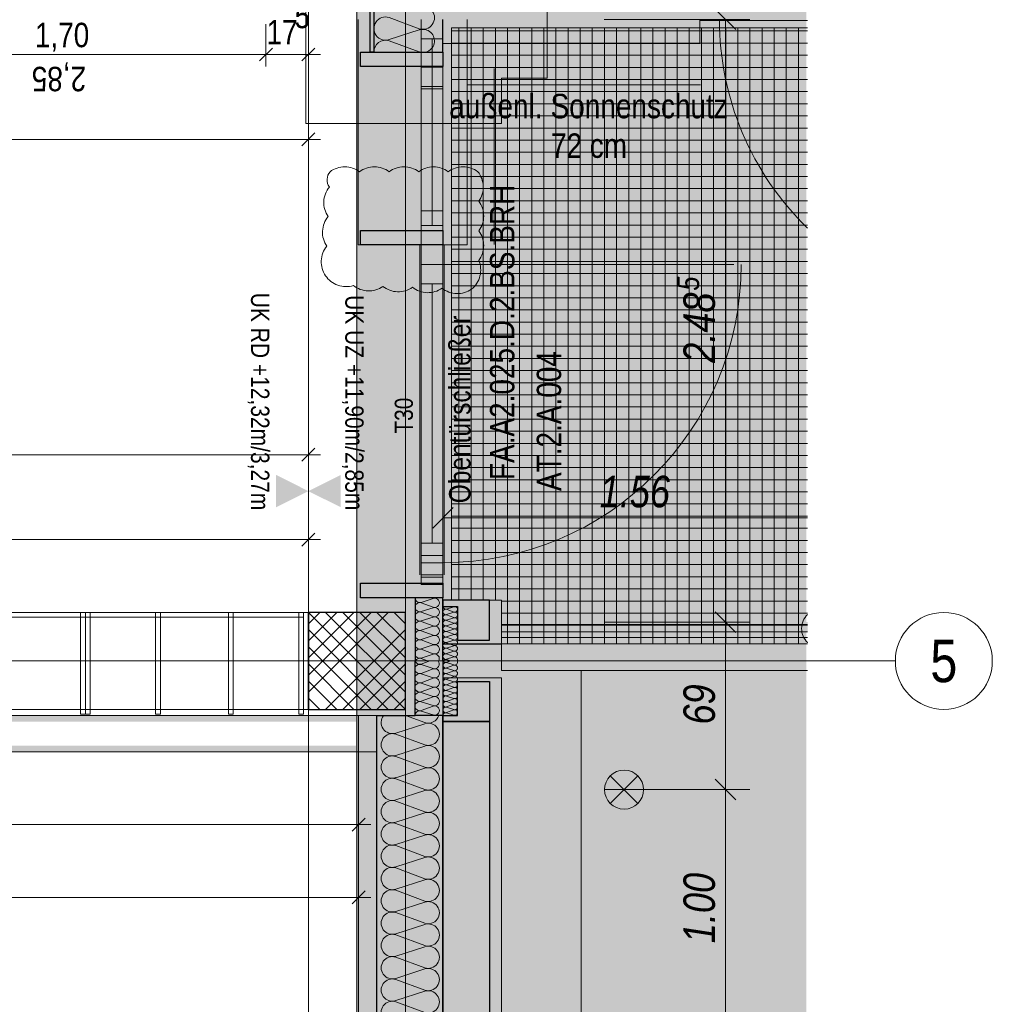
# Model space of a CAD drawing. Extents: x -620 to 300, y 62 to 1112.
# Tile 160 of 235: x 12 to 92, y 521 to 602. Entities that reach past the tile are written whole.
import ezdxf
from ezdxf.enums import TextEntityAlignment as Align
from ezdxf.lldxf.tags import DXFTag

# ---------------------------------------------------------------- set-up
doc = ezdxf.new("R2010")
doc.units = 0
doc.layers.get('0').update_dxf_attribs({"lineweight": 13})
for name, color, linetype, lineweight, true_color in [('00 -Bauelemente -Gipskarton', 7, 'Continuous', 9, 0xff7fe6), ('00_ E_ST_Handlaufleuchte', 7, 'Continuous', 13, 0xb2b200), ('00_E_ST_Handlaufleuchte_Bem', 7, 'Continuous', 5, 0x7d7d00), ('00_E_ST_Handlaufleuchte_Kabel', 3, 'Continuous', 18, 0x00ff00), ('00_E_ST_Handlaufleuchte–Handlauf-Position', 7, 'Continuous', 5, 0x0000b2), ('30 -33 Aussenwände- 3 Aussenstützen', 7, 'Continuous', 50, 0x0000dd), ('30 -33 Aussenwände- 7 Fassade_ Elemente', 7, 'Continuous', 9, 0x00aacc), ('30 -34 Innenwände- 2 nichttragend', 7, 'Continuous', 18, 0xff7fe6), ('30 -34 Innenwände- 6 Elemente', 7, 'Continuous', 9, 0xff6633), ('30 -35 Decken- 1 Konstruktion-Träger- Stahlbeton', 7, 'Continuous', 13, 0x33aa00), ('60- 61 allgemeine Ausstattung- 1 Möbel', 9, 'Continuous', 9, 0x808080), ('60- 61 allgemeine Ausstattung- 4 Terrassen', 9, 'Continuous', 9, 0x808080), ('70 -72 Beschriftung- 1 Beschriftung allgemein', 7, 'Continuous', 9, 0xff6633), ('70 -76 Bemaßung- 2 Allgemein', 9, 'Continuous', 5, 0x808080), ('70 -77 Revision- 2 Wolken', 7, 'Continuous', 18, 0x944cff), ('iwb_Layout Achsbezeichung', 1, 'Continuous', 13, 0xff0000), ('iwb_Layout BA_Markierung', 7, 'Continuous', 9, 0xbadcdc)]:
    doc.layers.add(name, color=color, linetype=linetype, lineweight=lineweight, true_color=true_color)
for name, color, linetype, lineweight in [('30 -33 Aussenwände- 8 Sonnenschutz', 7, 'Continuous', 9), ('70 -71 Achsen- 1 Gebäudeachsen', 7, 'STRICHPUNKT2-A06CPVE5L0', 18), ('Keine-A06CPVE4L0', 7, 'Continuous', 9)]:
    doc.layers.add(name, color=color, linetype=linetype, lineweight=lineweight)
doc.styles.get("Standard").update_dxf_attribs({"font": 'ARIALN.TTF'})
tags = doc.linetypes.add('grob-A06CPVE1L0', pattern=[14, 3, -8, 3]).pattern_tags.tags
tags[8:9] = [DXFTag(74, 4), DXFTag(75, 0), DXFTag(340, '0'), DXFTag(46, 0.0), DXFTag(50, 0.0), DXFTag(44, 0.0), DXFTag(45, 0.0)]
tags[6:7] = [DXFTag(74, 4), DXFTag(75, 0), DXFTag(340, '0'), DXFTag(46, 0.0), DXFTag(50, 0.0), DXFTag(44, 0.0), DXFTag(45, 0.0)]
tags[4:5] = [DXFTag(74, 4), DXFTag(75, 0), DXFTag(340, '0'), DXFTag(46, 0.0), DXFTag(50, 0.0), DXFTag(44, 0.0), DXFTag(45, 0.0)]
tags = doc.linetypes.add('STRICHPUNKT2', pattern=[12.7, 6.35, -3.175, 0, -3.175]).pattern_tags.tags
tags[10:11] = [DXFTag(74, 4), DXFTag(75, 0), DXFTag(340, '0'), DXFTag(46, 0.0), DXFTag(50, 0.0), DXFTag(44, 0.0), DXFTag(45, 0.0)]
tags[8:9] = [DXFTag(74, 4), DXFTag(75, 0), DXFTag(340, '0'), DXFTag(46, 0.0), DXFTag(50, 0.0), DXFTag(44, 0.0), DXFTag(45, 0.0)]
tags[6:7] = [DXFTag(74, 4), DXFTag(75, 0), DXFTag(340, '0'), DXFTag(46, 0.0), DXFTag(50, 0.0), DXFTag(44, 0.0), DXFTag(45, 0.0)]
tags[4:5] = [DXFTag(74, 4), DXFTag(75, 0), DXFTag(340, '0'), DXFTag(46, 0.0), DXFTag(50, 0.0), DXFTag(44, 0.0), DXFTag(45, 0.0)]
tags = doc.linetypes.add('STRICHPUNKT2-A06CPVE5L0', pattern=[12.7, 6.35, -3.175, 0, -3.175]).pattern_tags.tags
tags[10:11] = [DXFTag(74, 4), DXFTag(75, 0), DXFTag(340, '0'), DXFTag(46, 0.0), DXFTag(50, 0.0), DXFTag(44, 0.0), DXFTag(45, 0.0)]
tags[8:9] = [DXFTag(74, 4), DXFTag(75, 0), DXFTag(340, '0'), DXFTag(46, 0.0), DXFTag(50, 0.0), DXFTag(44, 0.0), DXFTag(45, 0.0)]
tags[6:7] = [DXFTag(74, 4), DXFTag(75, 0), DXFTag(340, '0'), DXFTag(46, 0.0), DXFTag(50, 0.0), DXFTag(44, 0.0), DXFTag(45, 0.0)]
tags[4:5] = [DXFTag(74, 4), DXFTag(75, 0), DXFTag(340, '0'), DXFTag(46, 0.0), DXFTag(50, 0.0), DXFTag(44, 0.0), DXFTag(45, 0.0)]

# ---------------------------------------------------------------- blocks, each defined once
blk = doc.blocks.new('Polygon-A06CPVDVL0')
at = {"color": 0, "linetype": 'ByBlock', "lineweight": -2, "ltscale": 0.13}
blk.add_solid([(39.43, 86.616), (39.263, 1083.814), (76.501, 86.518), (76.501, 1083.814)], dxfattribs=at)
blk = doc.blocks.new('Referenz-A06CPVE6L0')
at = {"layer": '00 -Bauelemente -Gipskarton', "color": 0, "linetype": 'Continuous', "lineweight": 0, "ltscale": 0.13}
for points in [[(41.061, 544.953), (-61.979, 544.953), (41.061, 544.703), (-62.229, 544.703)], [(41.061, 544.703), (-62.229, 544.703), (41.061, 544.453), (-62.479, 544.453)], [(41.061, 542.453), (-64.479, 542.453), (41.061, 542.203), (-64.729, 542.203)], [(41.061, 542.203), (-64.729, 542.203), (41.061, 541.953), (-64.979, 541.953)]]:
    blk.add_solid(points, dxfattribs=at)
at = {"layer": '30 -33 Aussenwände- 3 Aussenstützen', "color": 0, "lineweight": 9}
for p, q in [((35.421, 553.453), (43.421, 545.453)), ((42.007, 553.453), (35.421, 546.868)), ((40.593, 553.453), (35.421, 548.282)), ((39.179, 553.453), (35.421, 549.696)), ((37.765, 553.453), (35.421, 551.11)), ((36.35, 553.453), (35.421, 552.524)), ((36.836, 553.453), (43.421, 546.868)), ((38.25, 553.453), (43.421, 548.282)), ((39.664, 553.453), (43.421, 549.696)), ((41.078, 553.453), (43.421, 551.11)), ((42.493, 553.453), (43.421, 552.524)), ((35.421, 552.039), (42.007, 545.453)), ((43.421, 552.039), (36.836, 545.453)), ((35.421, 550.625), (40.593, 545.453)), ((43.421, 550.625), (38.25, 545.453)), ((39.421, 550.453), (39.421, 548.453)), ((35.421, 549.211), (39.179, 545.453)), ((38.421, 549.453), (40.421, 549.453)), ((43.421, 549.211), (39.664, 545.453)), ((35.421, 547.797), (37.765, 545.453)), ((43.421, 547.797), (41.078, 545.453)), ((35.421, 546.382), (36.35, 545.453)), ((43.421, 546.382), (42.493, 545.453))]:
    blk.add_line(p, q, dxfattribs=at)
at = {"layer": '30 -33 Aussenwände- 3 Aussenstützen', "color": 0, "linetype": 'Continuous', "lineweight": 25, "ltscale": 0.25}
for p, q in [((43.421, 553.453), (35.421, 553.453)), ((35.421, 553.453), (35.421, 545.453)), ((43.421, 545.453), (43.421, 553.453)), ((35.421, 545.453), (43.421, 545.453))]:
    blk.add_line(p, q, dxfattribs=at)
at = {"layer": '30 -33 Aussenwände- 7 Fassade_ Elemente', "color": 0, "linetype": 'Continuous', "ltscale": 0.13}
for p, q in [((35.221, 613.653), (35.221, 593.767)), ((55.108, 597.513), (55.108, 613.653)), ((40.521, 599.653), (40.521, 605.434)), ((44.571, 601.577), (42.071, 602.501)), ((44.571, 601.577), (42.071, 602.501)), ((42.071, 600.679), (44.571, 601.483)), ((44.571, 599.661), (42.071, 600.586)), ((44.721, 598.453), (44.721, 584.953)), ((46.521, 598.453), (44.721, 598.453)), ((46.521, 598.413), (44.721, 598.413)), ((44.721, 598.413), (44.721, 593.767)), ((46.521, 584.953), (46.521, 598.453)), ((46.521, 593.767), (46.521, 598.413)), ((51.361, 593.767), (51.361, 597.513)), ((51.361, 597.513), (55.108, 597.513)), ((35.221, 593.767), (51.361, 593.767)), ((44.721, 584.953), (46.521, 584.953)), ((44.721, 582.153), (44.721, 583.753)), ((44.721, 583.753), (46.521, 583.753)), ((46.521, 583.753), (46.521, 582.153)), ((46.521, 582.153), (44.721, 582.153)), ((44.721, 558.153), (44.721, 582.153)), ((44.721, 582.153), (46.521, 582.153)), ((46.521, 582.153), (46.521, 558.153)), ((44.721, 556.553), (44.721, 558.153)), ((44.721, 558.153), (46.521, 558.153)), ((46.521, 558.153), (44.721, 558.153)), ((46.521, 558.153), (46.521, 556.553)), ((46.521, 556.553), (44.721, 556.553)), ((44.721, 554.284), (45.721, 554.605)), ((45.721, 553.877), (44.721, 554.246)), ((44.721, 553.518), (45.721, 553.839)), ((44.721, 553.518), (45.721, 553.839)), ((46.822, 553.732), (47.422, 553.924)), ((47.421, 553.487), (46.822, 553.709)), ((45.721, 553.111), (44.721, 553.48)), ((45.721, 553.111), (44.721, 553.48)), ((44.721, 552.752), (45.721, 553.073)), ((46.821, 553.272), (47.421, 553.464)), ((46.821, 553.272), (47.421, 553.464)), ((47.421, 553.027), (46.821, 553.249)), ((47.421, 553.027), (46.821, 553.249)), ((46.821, 552.812), (47.421, 553.005)), ((45.721, 552.345), (44.721, 552.714)), ((44.721, 551.986), (45.721, 552.307)), ((46.82, 551.893), (47.42, 552.085)), ((47.421, 552.568), (46.821, 552.79)), ((46.821, 552.353), (47.421, 552.545)), ((47.42, 552.108), (46.821, 552.33)), ((45.721, 551.578), (44.721, 551.948)), ((44.721, 551.22), (45.721, 551.541)), ((44.721, 551.22), (45.721, 551.541)), ((47.42, 551.648), (46.82, 551.871)), ((46.82, 551.433), (47.42, 551.626)), ((47.42, 551.189), (46.82, 551.411)), ((39.421, 548.453), (39.421, 550.453)), ((39.421, 548.453), (39.421, 550.453)), ((45.721, 550.812), (44.721, 551.182)), ((45.721, 550.812), (44.721, 551.182)), ((44.721, 550.454), (45.721, 550.775)), ((44.721, 550.454), (45.721, 550.775)), ((47.419, 550.729), (46.819, 550.951)), ((46.819, 550.514), (47.419, 550.707)), ((46.819, 550.514), (47.419, 550.707)), ((47.419, 550.269), (46.819, 550.492)), ((47.419, 550.269), (46.819, 550.492)), ((46.82, 550.974), (47.42, 551.166)), ((45.721, 550.046), (44.721, 550.416)), ((44.721, 549.687), (45.721, 550.009)), ((44.721, 549.65), (45.253, 549.453)), ((46.818, 549.595), (47.419, 549.787)), ((46.819, 550.055), (47.419, 550.247)), ((46.819, 550.055), (47.419, 550.247)), ((47.419, 549.81), (46.819, 550.032)), ((40.421, 549.453), (38.421, 549.453)), ((40.421, 549.453), (38.421, 549.453)), ((44.721, 549.191), (45.432, 549.453)), ((44.721, 549.153), (45.721, 548.832)), ((46.818, 549.572), (47.14, 549.453)), ((46.818, 549.334), (47.14, 549.454)), ((46.818, 549.312), (47.419, 549.12)), ((47.419, 549.097), (46.819, 548.875)), ((46.819, 548.852), (47.419, 548.66)), ((46.819, 548.852), (47.419, 548.66)), ((45.721, 548.794), (44.721, 548.425)), ((44.721, 548.387), (45.721, 548.066)), ((44.721, 548.387), (45.721, 548.066)), ((45.721, 548.028), (44.721, 547.659)), ((45.721, 548.028), (44.721, 547.659)), ((51.361, 548.053), (46.521, 548.053)), ((46.521, 548.053), (46.521, 544.953)), ((47.419, 548.637), (46.819, 548.415)), ((47.419, 548.637), (46.819, 548.415)), ((46.819, 548.393), (47.419, 548.2)), ((46.819, 548.393), (47.419, 548.2)), ((47.419, 548.178), (46.819, 547.956)), ((76.595, 548.653), (51.361, 548.653)), ((51.361, 385.853), (51.361, 548.053)), ((44.721, 547.621), (45.721, 547.3)), ((44.721, 547.621), (45.721, 547.3)), ((45.721, 547.262), (44.721, 546.893)), ((46.82, 547.933), (47.42, 547.741)), ((47.42, 547.718), (46.82, 547.496)), ((46.82, 547.473), (47.42, 547.281)), ((47.42, 547.259), (46.82, 547.036)), ((44.721, 546.855), (45.721, 546.534)), ((45.721, 546.496), (44.721, 546.127)), ((45.721, 546.496), (44.721, 546.127)), ((46.82, 547.014), (47.42, 546.821)), ((47.42, 546.799), (46.821, 546.577)), ((46.821, 546.554), (47.421, 546.362)), ((44.721, 546.089), (45.721, 545.768)), ((44.721, 546.089), (45.721, 545.768)), ((45.721, 545.73), (44.721, 545.361)), ((47.421, 546.339), (46.821, 546.117)), ((46.821, 546.095), (47.421, 545.902)), ((47.421, 545.88), (46.821, 545.657)), ((47.421, 545.88), (46.821, 545.657)), ((46.821, 545.635), (47.421, 545.443)), ((46.821, 545.635), (47.421, 545.443)), ((46.521, 544.953), (39.561, 544.953)), ((39.561, 544.953), (39.561, 388.953)), ((45.021, 544.367), (43.435, 544.953)), ((44.721, 545.323), (45.721, 545.002)), ((47.421, 545.42), (46.822, 545.198)), ((46.822, 545.175), (47.422, 544.983)), ((45.021, 544.277), (42.621, 543.506)), ((42.621, 543.416), (45.021, 542.528)), ((45.021, 542.438), (42.621, 541.667)), ((45.021, 542.438), (42.621, 541.667)), ((42.621, 541.577), (45.021, 540.69)), ((42.621, 541.577), (45.021, 540.69)), ((45.021, 540.6), (42.621, 539.828)), ((45.021, 540.6), (42.621, 539.828)), ((42.621, 539.738), (45.021, 538.851)), ((45.021, 538.761), (42.621, 537.99)), ((42.621, 537.9), (45.021, 537.013)), ((45.021, 536.923), (42.621, 536.151)), ((42.621, 536.061), (45.021, 535.174)), ((45.021, 535.084), (42.621, 534.313)), ((42.621, 534.223), (45.021, 533.336)), ((45.021, 533.246), (42.621, 532.474)), ((42.621, 532.384), (45.021, 531.497)), ((45.021, 531.407), (42.621, 530.636)), ((42.621, 530.546), (45.021, 529.659)), ((45.021, 529.569), (42.621, 528.797)), ((42.621, 528.707), (45.021, 527.82)), ((45.021, 527.73), (42.621, 526.959)), ((42.621, 526.869), (45.021, 525.982)), ((45.021, 525.892), (42.621, 525.12)), ((42.621, 525.03), (45.021, 524.143)), ((45.021, 524.053), (42.621, 523.282)), ((42.621, 523.192), (45.021, 522.304)), ((45.021, 522.214), (42.621, 521.443)), ((42.621, 521.353), (45.021, 520.466))]:
    blk.add_line(p, q, dxfattribs=at)
at = {"layer": '30 -33 Aussenwände- 7 Fassade_ Elemente', "color": 0, "linetype": 'Continuous', "lineweight": 25, "ltscale": 0.25}
for p, q in [((40.521, 599.653), (40.521, 605.453)), ((40.821, 605.453), (40.821, 599.653)), ((46.521, 599.653), (46.521, 602.353)), ((39.721, 598.453), (39.721, 599.653)), ((39.721, 599.653), (46.521, 599.653)), ((40.821, 599.653), (40.521, 599.653)), ((46.521, 599.653), (46.521, 598.453)), ((46.521, 598.453), (39.721, 598.453)), ((39.721, 583.753), (39.721, 584.953)), ((39.721, 584.953), (46.521, 584.953)), ((46.521, 584.953), (46.521, 583.753)), ((46.521, 583.753), (39.721, 583.753)), ((39.721, 554.653), (39.721, 555.853)), ((39.721, 555.853), (46.521, 555.853)), ((46.521, 555.853), (46.521, 554.653)), ((46.521, 554.653), (39.721, 554.653)), ((46.521, 554.653), (44.221, 554.653)), ((44.221, 554.653), (44.221, 549.453)), ((46.521, 549.453), (46.521, 554.653)), ((50.361, 554.453), (46.521, 554.453)), ((46.521, 554.453), (46.521, 553.953)), ((46.521, 553.953), (47.721, 553.953)), ((47.721, 553.953), (47.721, 551.153)), ((50.361, 551.153), (50.361, 554.453)), ((46.521, 550.853), (51.361, 550.853)), ((47.721, 551.153), (50.361, 551.153)), ((44.221, 544.953), (44.221, 549.453)), ((44.221, 544.953), (44.221, 549.453)), ((46.521, 549.453), (46.521, 384.453)), ((46.521, 549.453), (46.521, 544.953)), ((47.721, 544.953), (47.721, 547.753)), ((47.721, 547.753), (50.361, 547.753)), ((50.361, 547.753), (50.361, 544.453)), ((41.061, 388.953), (41.061, 544.953)), ((41.061, 544.953), (44.221, 544.953)), ((46.521, 544.953), (44.221, 544.953)), ((46.521, 544.953), (47.721, 544.953)), ((46.521, 544.453), (46.521, 544.953)), ((46.521, 389.453), (46.521, 544.453)), ((46.521, 544.453), (50.361, 544.453)), ((50.361, 544.453), (46.521, 544.453)), ((50.361, 544.453), (50.361, 389.453))]:
    blk.add_line(p, q, dxfattribs=at)
at = {"layer": '30 -33 Aussenwände- 7 Fassade_ Elemente', "color": 0}
for p, q in [((39.521, 602.353), (39.521, 583.753)), ((44.721, 600.753), (44.721, 602.353)), ((46.521, 602.353), (46.521, 600.753)), ((46.521, 600.353), (46.521, 602.353)), ((48.521, 602.353), (48.521, 583.753)), ((67.721, 602.353), (67.721, 600.353)), ((46.521, 600.753), (44.721, 600.753)), ((44.721, 600.753), (46.521, 600.753)), ((44.721, 585.353), (44.721, 600.753)), ((44.721, 600.753), (46.521, 600.753)), ((45.621, 585.353), (45.621, 600.753)), ((46.521, 600.753), (46.521, 585.353)), ((46.521, 600.753), (46.521, 585.353)), ((67.721, 600.353), (46.521, 600.353)), ((46.521, 585.353), (44.721, 585.353)), ((44.721, 585.353), (44.721, 583.753)), ((44.721, 585.353), (46.521, 585.353)), ((46.521, 585.353), (44.721, 585.353)), ((46.521, 583.753), (46.521, 585.353)), ((39.521, 583.753), (44.721, 583.753)), ((44.721, 583.753), (46.521, 583.753)), ((44.721, 583.753), (46.521, 583.753)), ((48.521, 583.753), (46.521, 583.753))]:
    blk.add_line(p, q, dxfattribs=at)
at = {"layer": '30 -33 Aussenwände- 7 Fassade_ Elemente', "color": 0, "linetype": 'grob-A06CPVE1L0', "ltscale": 0.13}
for p, q in [((67.721, 602.253), (76.595, 602.253)), ((44.621, 556.553), (44.621, 583.753)), ((46.621, 556.553), (46.621, 583.753)), ((46.521, 582.153), (46.521, 558.153)), ((70.521, 582.153), (46.521, 582.153)), ((57.921, 548.653), (51.361, 548.653)), ((57.921, 518.853), (57.921, 548.653))]:
    blk.add_line(p, q, dxfattribs=at)
at = {"layer": '30 -33 Aussenwände- 7 Fassade_ Elemente', "color": 0, "linetype": 'Continuous', "lineweight": 18, "ltscale": 0.18}
for p, q in [((44.721, 598.453), (44.721, 596.613)), ((46.521, 598.453), (44.721, 598.453)), ((44.721, 596.813), (44.721, 598.453)), ((44.721, 598.453), (46.521, 598.453)), ((45.621, 598.453), (45.621, 586.553)), ((46.521, 596.613), (46.521, 598.453)), ((46.521, 598.453), (46.521, 596.813)), ((46.521, 596.813), (44.721, 596.813)), ((45.621, 593.767), (45.621, 596.813)), ((44.721, 596.613), (46.521, 596.613)), ((44.721, 586.553), (46.521, 586.553)), ((44.721, 584.953), (44.721, 586.553)), ((46.521, 586.553), (46.521, 584.953)), ((46.521, 584.953), (44.721, 584.953)), ((44.721, 583.753), (46.521, 583.753)), ((44.721, 556.353), (44.721, 583.753)), ((44.721, 583.753), (46.521, 583.753)), ((44.721, 582.153), (44.721, 583.753)), ((46.521, 583.753), (46.521, 556.353)), ((46.521, 583.753), (46.521, 582.153)), ((44.721, 582.153), (46.521, 582.153)), ((44.721, 580.553), (44.721, 582.153)), ((46.521, 582.153), (44.721, 582.153)), ((46.521, 582.153), (46.521, 580.553)), ((46.521, 580.553), (44.721, 580.553)), ((45.621, 580.553), (45.621, 559.153)), ((44.721, 559.153), (46.521, 559.153)), ((44.721, 557.553), (44.721, 559.153)), ((46.521, 559.153), (46.521, 557.553)), ((44.721, 557.553), (46.521, 557.553)), ((44.721, 555.753), (44.721, 557.553)), ((46.521, 557.553), (44.721, 557.553)), ((46.521, 557.553), (46.521, 555.753)), ((46.521, 556.353), (44.721, 556.353)), ((46.521, 555.753), (44.721, 555.753))]:
    blk.add_line(p, q, dxfattribs=at)
at = {"layer": '30 -33 Aussenwände- 7 Fassade_ Elemente', "color": 0, "linetype": 'Continuous', "ltscale": 0.13}
for centre, major_axis, end_param in [((44.865, 602.487), (-0.294, -0.911), 3.765224), ((44.865, 602.487), (-0.294, -0.911), 3.765224), ((41.778, 601.59), (0.293, 0.911), 3.764652), ((41.778, 601.59), (0.293, 0.911), 1.254884), ((44.865, 602.487), (0.775, -0.562), 1.255075), ((41.778, 601.59), (-0.775, 0.562), 1.254884), ((44.865, 602.487), (-0.294, -0.911), 1.255075), ((44.865, 600.572), (0.649, 0.703), 1.056698), ((41.778, 601.59), (-0.775, -0.562), 1.254884), ((44.865, 600.572), (0.931, -0.219), 1.056698), ((41.778, 599.675), (0.293, 0.911), 1.904777), ((44.865, 600.572), (0.267, -0.919), 1.056698), ((44.865, 600.572), (-0.294, -0.911), 0.0285), ((44.865, 600.572), (-0.267, -0.919), 0.56663), ((44.604, 554.648), (-0.383, 0.005), 1.896254), ((45.839, 554.241), (-0.117, -0.364), 3.765224), ((44.604, 553.882), (0.117, 0.364), 3.764652), ((44.604, 553.882), (0.117, 0.364), 3.764652), ((45.839, 553.475), (-0.117, -0.364), 3.765224), ((45.839, 553.475), (-0.117, -0.364), 3.765224), ((46.751, 553.491), (0.071, 0.219), 3.764652), ((46.751, 553.491), (0.071, 0.219), 3.764652), ((46.751, 553.95), (-0.23, 0.003), 1.896254), ((47.492, 553.705), (-0.071, -0.219), 3.765224), ((44.604, 553.116), (0.117, 0.364), 3.764652), ((44.604, 553.116), (0.117, 0.364), 3.764652), ((45.839, 552.709), (-0.117, -0.364), 3.765224), ((46.751, 553.031), (0.071, 0.219), 3.764652), ((46.751, 553.031), (0.071, 0.219), 3.764652), ((47.492, 553.246), (-0.071, -0.219), 3.765224), ((47.492, 553.246), (-0.071, -0.219), 3.765224), ((47.491, 552.786), (-0.071, -0.219), 3.765224), ((44.604, 552.35), (0.117, 0.364), 3.764652), ((45.839, 551.943), (-0.117, -0.364), 3.765224), ((46.75, 552.571), (0.071, 0.219), 3.764652), ((46.75, 552.112), (0.071, 0.219), 3.764652), ((47.491, 552.326), (-0.071, -0.219), 3.765224), ((47.491, 551.867), (-0.071, -0.219), 3.765224), ((44.604, 551.584), (0.117, 0.364), 3.764652), ((44.604, 551.584), (-0.31, 0.225), 1.254884), ((44.604, 551.584), (0.117, 0.364), 1.254884), ((44.604, 551.584), (-0.31, -0.225), 1.254884), ((45.839, 551.177), (-0.117, -0.364), 3.765224), ((45.839, 551.177), (0.31, 0.225), 1.255075), ((45.839, 551.177), (0.31, -0.225), 1.255075), ((46.75, 551.652), (0.071, 0.219), 3.764652), ((46.749, 551.192), (0.071, 0.219), 3.764652), ((47.49, 551.407), (-0.071, -0.219), 3.765224), ((44.604, 550.818), (0.117, 0.364), 3.764652), ((44.604, 550.818), (-0.31, 0.225), 1.254884), ((44.604, 550.818), (0.117, 0.364), 1.254884), ((44.604, 550.818), (-0.31, -0.225), 1.254884), ((44.604, 550.052), (0.117, 0.364), 1.254884), ((45.839, 551.177), (-0.117, -0.364), 1.255075), ((45.839, 550.411), (-0.117, -0.364), 3.765224), ((45.839, 550.411), (0.31, 0.225), 1.255075), ((45.839, 550.411), (0.31, -0.225), 1.255075), ((46.749, 550.273), (0.071, 0.219), 3.764652), ((46.749, 550.733), (0.071, 0.219), 3.764652), ((46.749, 550.733), (-0.186, 0.135), 1.254884), ((46.749, 550.733), (0.071, 0.219), 1.254884), ((46.749, 550.733), (-0.186, -0.135), 1.254884), ((46.749, 550.273), (0.071, 0.219), 1.254884), ((47.49, 550.948), (-0.071, -0.219), 3.765224), ((47.49, 550.488), (-0.071, -0.219), 3.765224), ((47.49, 550.488), (0.186, 0.135), 1.255075), ((47.49, 550.488), (0.186, -0.135), 1.255075), ((44.604, 550.052), (-0.31, 0.225), 1.254884), ((44.604, 549.286), (0.117, 0.364), 1.428714), ((44.604, 550.052), (-0.31, -0.225), 1.254884), ((45.839, 550.411), (-0.117, -0.364), 1.255075), ((45.839, 549.645), (0.332, -0.191), 2.405647), ((46.749, 550.273), (-0.186, 0.135), 1.254884), ((46.748, 549.814), (-0.186, 0.135), 1.254884), ((46.748, 549.814), (0.071, 0.219), 1.254884), ((46.748, 549.814), (-0.186, -0.135), 1.254884), ((46.749, 550.273), (-0.186, -0.135), 1.254884), ((47.49, 550.488), (-0.071, -0.219), 1.255075), ((47.489, 550.028), (-0.071, -0.219), 3.765224), ((47.489, 550.028), (0.186, 0.135), 1.255075), ((47.489, 550.028), (-0.071, -0.219), 1.255075), ((47.489, 549.569), (0.198, -0.116), 2.411197), ((47.489, 550.028), (0.186, -0.135), 1.255075), ((44.604, 548.789), (-0.31, 0.225), 1.254884), ((44.604, 549.555), (-0.369, -0.102), 1.613483), ((44.604, 548.789), (0.117, 0.364), 1.254884), ((45.839, 549.196), (-0.117, -0.364), 2.619647), ((45.839, 548.43), (-0.117, -0.364), 3.765224), ((45.839, 548.43), (0.31, 0.225), 1.255075), ((46.748, 549.093), (-0.186, 0.135), 1.254884), ((46.749, 548.634), (0.07, 0.219), 3.764652), ((46.748, 549.354), (0.071, 0.219), 1.434048), ((46.748, 549.553), (-0.207, -0.1), 1.434048), ((46.748, 549.093), (0.07, 0.219), 1.254884), ((46.748, 549.093), (-0.186, -0.135), 1.254884), ((46.749, 548.634), (0.07, 0.219), 1.254884), ((47.489, 549.338), (-0.07, -0.219), 2.411197), ((47.489, 548.879), (-0.07, -0.219), 3.765224), ((47.489, 548.879), (0.186, 0.135), 1.255075), ((47.489, 548.879), (0.186, -0.135), 1.255075), ((44.604, 548.023), (0.117, 0.364), 3.764652), ((44.604, 548.023), (-0.31, 0.225), 1.254884), ((44.604, 548.789), (-0.31, -0.225), 1.254884), ((44.604, 548.023), (0.117, 0.364), 1.254884), ((45.839, 548.43), (-0.117, -0.364), 1.255075), ((45.839, 547.664), (-0.117, -0.364), 3.765224), ((45.839, 547.664), (0.31, 0.225), 1.255075), ((45.839, 548.43), (0.31, -0.225), 1.255075), ((46.749, 548.634), (-0.186, 0.135), 1.254884), ((46.749, 548.174), (0.07, 0.219), 3.764652), ((46.749, 548.174), (-0.186, 0.135), 1.254884), ((46.749, 548.634), (-0.186, -0.135), 1.254884), ((46.749, 548.174), (0.07, 0.219), 1.254884), ((46.749, 548.174), (-0.186, -0.135), 1.254884), ((47.489, 548.879), (-0.07, -0.219), 1.255075), ((47.49, 548.419), (-0.07, -0.219), 3.765224), ((47.49, 548.419), (0.186, 0.135), 1.255075), ((47.49, 548.419), (-0.07, -0.219), 1.255075), ((47.49, 547.959), (-0.07, -0.219), 3.765224), ((47.49, 548.419), (0.186, -0.135), 1.255075), ((44.604, 547.257), (0.117, 0.364), 3.764652), ((44.604, 547.257), (-0.31, 0.225), 1.254884), ((44.604, 548.023), (-0.31, -0.225), 1.254884), ((44.604, 547.257), (0.117, 0.364), 1.254884), ((45.839, 547.664), (-0.117, -0.364), 1.255075), ((45.839, 546.898), (-0.117, -0.364), 3.765224), ((45.839, 547.664), (0.31, -0.225), 1.255075), ((46.749, 547.714), (0.07, 0.219), 3.764652), ((46.75, 547.255), (0.07, 0.219), 3.764652), ((47.49, 547.5), (-0.07, -0.219), 3.765224), ((47.491, 547.04), (-0.07, -0.219), 3.765224), ((44.604, 546.491), (0.117, 0.364), 3.764652), ((44.604, 546.491), (0.117, 0.364), 3.764652), ((44.604, 547.257), (-0.31, -0.225), 1.254884), ((45.839, 546.132), (-0.117, -0.364), 3.765224), ((45.839, 546.132), (-0.117, -0.364), 3.765224), ((46.75, 546.795), (0.07, 0.219), 3.764652), ((46.75, 546.336), (0.07, 0.219), 3.764652), ((47.491, 546.58), (-0.07, -0.219), 3.765224), ((47.491, 546.121), (-0.07, -0.219), 3.765224), ((44.604, 545.725), (0.117, 0.364), 3.764652), ((44.604, 545.725), (0.117, 0.364), 3.764652), ((45.839, 545.366), (-0.117, -0.364), 3.765224), ((46.751, 545.876), (0.07, 0.219), 3.764652), ((46.751, 545.876), (0.07, 0.219), 3.764652), ((46.751, 545.416), (0.07, 0.219), 3.764652), ((46.751, 545.416), (0.07, 0.219), 3.764652), ((47.492, 545.661), (-0.07, -0.219), 3.765224), ((47.492, 545.661), (-0.07, -0.219), 3.765224), ((42.34, 544.38), (-0.717, 0.574), 2.557098), ((44.604, 544.959), (0.117, 0.364), 1.896254), ((45.303, 545.241), (-0.282, -0.874), 1.563745), ((46.751, 544.957), (0.07, 0.219), 1.896254), ((47.492, 545.202), (-0.07, -0.219), 3.765224), ((45.303, 543.403), (0.744, 0.539), 1.254884), ((45.303, 543.403), (0.744, -0.539), 1.254884), ((42.34, 542.541), (0.282, 0.874), 3.765224), ((42.34, 542.541), (0.282, 0.874), 1.255075), ((42.34, 542.541), (-0.744, 0.539), 1.255075), ((45.303, 543.403), (-0.282, -0.874), 1.254884), ((45.303, 541.564), (-0.282, -0.874), 3.764652), ((45.303, 541.564), (0.744, 0.539), 1.254884), ((42.34, 540.703), (0.282, 0.874), 3.765224), ((42.34, 542.541), (-0.744, -0.539), 1.255075), ((42.34, 540.703), (0.282, 0.874), 1.255075), ((45.303, 541.564), (0.744, -0.539), 1.254884), ((42.34, 540.703), (-0.744, 0.539), 1.255075), ((45.303, 541.564), (-0.282, -0.874), 1.254884), ((45.303, 539.726), (-0.282, -0.874), 3.764652), ((45.303, 539.726), (0.744, 0.539), 1.254884), ((42.34, 540.703), (-0.744, -0.539), 1.255075), ((45.303, 539.726), (0.744, -0.539), 1.254884), ((42.34, 538.864), (0.282, 0.874), 3.765224), ((45.303, 539.726), (-0.282, -0.874), 1.254884), ((45.303, 537.887), (-0.282, -0.874), 3.764652), ((42.34, 537.026), (0.282, 0.874), 3.765224), ((45.303, 536.048), (-0.282, -0.874), 3.764652), ((42.34, 535.187), (0.282, 0.874), 3.765224), ((45.303, 534.21), (-0.282, -0.874), 3.764652), ((42.34, 533.349), (0.282, 0.874), 3.765224), ((45.303, 532.371), (-0.282, -0.874), 3.764652), ((42.34, 531.51), (0.282, 0.874), 3.765224), ((45.303, 530.533), (-0.282, -0.874), 3.764652), ((42.34, 529.672), (0.282, 0.874), 3.765224), ((45.303, 528.694), (-0.282, -0.874), 3.764652), ((42.34, 527.833), (0.282, 0.874), 3.765224), ((45.303, 526.856), (-0.282, -0.874), 3.764652), ((42.34, 525.994), (0.282, 0.874), 3.765224), ((45.303, 525.017), (-0.282, -0.874), 3.764652), ((42.34, 524.156), (0.282, 0.874), 3.765224), ((45.303, 523.179), (-0.282, -0.874), 3.764652), ((42.34, 522.317), (0.282, 0.874), 3.765224), ((45.303, 521.34), (-0.282, -0.874), 3.764652), ((42.34, 520.479), (0.282, 0.874), 3.765224)]:
    blk.add_ellipse(centre, major_axis=major_axis, ratio=1, start_param=0, end_param=end_param, dxfattribs=at)
at = {"layer": '30 -33 Aussenwände- 7 Fassade_ Elemente', "color": 0, "linetype": 'grob-A06CPVE1L0', "ltscale": 0.13}
for centre, major_axis, end_param in [((93.321, 602.353), (-24, 0), 0.799656), ((46.521, 582.153), (0, -24.6), 1.570796)]:
    blk.add_ellipse(centre, major_axis=major_axis, ratio=1, start_param=0, end_param=end_param, dxfattribs=at)
at = {"layer": '30 -33 Aussenwände- 8 Sonnenschutz', "color": 0, "linetype": 'Continuous', "ltscale": 0.13}
for p, q in [((50.741, 598.294), (50.741, 583.792)), ((67.763, 596.957), (48.521, 596.957))]:
    blk.add_line(p, q, dxfattribs=at)
at = {"layer": '30 -34 Innenwände- 2 nichttragend', "color": 0, "linetype": 'Continuous', "ltscale": 0.18}
for p, q in [((-61.979, 544.953), (41.061, 544.953)), ((41.061, 541.953), (41.061, 544.953)), ((-64.979, 541.953), (41.061, 541.953))]:
    blk.add_line(p, q, dxfattribs=at)
at = {"layer": '30 -34 Innenwände- 6 Elemente', "color": 0, "linetype": 'Continuous', "ltscale": 0.13}
for p, q in [((76.595, 552.453), (51.361, 552.453)), ((51.361, 552.453), (51.361, 551.853)), ((51.361, 551.853), (76.595, 551.853)), ((76.595, 550.853), (51.361, 550.853)), ((51.361, 550.853), (51.361, 548.653)), ((51.361, 548.653), (76.595, 548.653))]:
    blk.add_line(p, q, dxfattribs=at)
at = {"layer": '30 -35 Decken- 1 Konstruktion-Träger- Stahlbeton', "color": 0, "linetype": 'grob-A06CPVE1L0', "lineweight": -2, "ltscale": 0.13}
for p, q in [((35.421, 388.453), (35.421, 605.453)), ((43.421, 388.453), (43.421, 605.453)), ((-451.579, 553.453), (35.421, 553.453)), ((-451.579, 545.453), (35.421, 545.453))]:
    blk.add_line(p, q, dxfattribs=at)
at = {"layer": '30 -35 Decken- 1 Konstruktion-Träger- Stahlbeton', "color": 0, "lineweight": 35}
blk.add_line((35.421, 553.453), (35.421, 545.453), dxfattribs=at)
at = {"layer": '60- 61 allgemeine Ausstattung- 1 Möbel', "color": 0, "linetype": 'grob-A06CPVE1L0', "lineweight": 15, "ltscale": 0.15}
for p, q in [((35.021, 553.453), (-54.979, 553.453)), ((-54.979, 553.053), (35.021, 553.053)), ((17.021, 553.453), (16.621, 553.453)), ((16.621, 553.453), (16.621, 545.053)), ((17.021, 545.053), (17.021, 553.453)), ((17.421, 553.453), (17.021, 553.453)), ((17.021, 553.453), (17.021, 545.053)), ((17.421, 545.053), (17.421, 553.453)), ((23.221, 553.453), (22.821, 553.453)), ((22.821, 553.453), (22.821, 545.053)), ((23.221, 545.053), (23.221, 553.453)), ((29.221, 553.453), (28.821, 553.453)), ((28.821, 553.453), (28.821, 545.053)), ((29.221, 545.053), (29.221, 553.453)), ((35.021, 553.453), (34.621, 553.453)), ((34.621, 553.453), (34.621, 545.053)), ((35.021, 545.053), (35.021, 553.453)), ((35.021, 553.053), (35.021, 553.453)), ((16.621, 545.053), (17.021, 545.053)), ((17.021, 545.053), (17.421, 545.053)), ((22.821, 545.053), (23.221, 545.053)), ((28.821, 545.053), (29.221, 545.053)), ((34.621, 545.053), (35.021, 545.053))]:
    blk.add_line(p, q, dxfattribs=at)
at = {"layer": '60- 61 allgemeine Ausstattung- 4 Terrassen', "color": 0}
for p, q in [((76.595, 601.653), (47.221, 601.653)), ((47.221, 601.653), (47.221, 554.453)), ((47.841, 554.453), (47.841, 601.653)), ((48.841, 554.453), (48.841, 601.653)), ((49.841, 554.453), (49.841, 601.653)), ((50.841, 554.453), (50.841, 601.653)), ((51.841, 550.853), (51.841, 601.653)), ((52.841, 550.853), (52.841, 601.653)), ((53.841, 550.853), (53.841, 601.653)), ((54.841, 550.853), (54.841, 601.653)), ((55.841, 550.853), (55.841, 601.653)), ((56.841, 550.853), (56.841, 601.653)), ((57.841, 550.853), (57.841, 601.653)), ((58.841, 550.853), (58.841, 601.653)), ((59.841, 550.853), (59.841, 601.653)), ((60.841, 550.853), (60.841, 601.653)), ((61.841, 550.853), (61.841, 601.653)), ((62.841, 550.853), (62.841, 601.653)), ((63.841, 550.853), (63.841, 601.653)), ((64.841, 550.853), (64.841, 601.653)), ((65.841, 550.853), (65.841, 601.653)), ((66.841, 550.853), (66.841, 601.653)), ((67.841, 550.853), (67.841, 601.653)), ((68.841, 550.853), (68.841, 601.653)), ((69.841, 550.853), (69.841, 601.653)), ((70.841, 550.853), (70.841, 601.653)), ((71.841, 550.853), (71.841, 601.653)), ((72.841, 550.853), (72.841, 601.653)), ((73.841, 550.853), (73.841, 601.653)), ((74.841, 550.853), (74.841, 601.653)), ((75.841, 550.853), (75.841, 601.653)), ((47.221, 601.394), (76.595, 601.394)), ((47.221, 600.394), (76.595, 600.394)), ((47.221, 599.394), (76.595, 599.394)), ((47.221, 598.394), (76.595, 598.394)), ((47.221, 597.394), (76.595, 597.394)), ((47.221, 596.394), (76.595, 596.394)), ((47.221, 595.394), (76.595, 595.394)), ((47.221, 594.394), (76.595, 594.394)), ((47.221, 593.394), (76.595, 593.394)), ((47.221, 592.394), (76.595, 592.394)), ((47.221, 591.394), (76.595, 591.394)), ((47.221, 590.394), (76.595, 590.394)), ((47.221, 589.394), (76.595, 589.394)), ((47.221, 588.394), (76.595, 588.394)), ((47.221, 587.394), (76.595, 587.394)), ((47.221, 586.394), (76.595, 586.394)), ((47.221, 585.394), (76.595, 585.394)), ((47.221, 584.394), (76.595, 584.394)), ((47.221, 583.394), (76.595, 583.394)), ((47.221, 582.394), (76.595, 582.394)), ((47.221, 581.394), (76.595, 581.394)), ((47.221, 580.394), (76.595, 580.394)), ((47.221, 579.394), (76.595, 579.394)), ((47.221, 578.394), (76.595, 578.394)), ((47.221, 577.394), (76.595, 577.394)), ((47.221, 576.394), (76.595, 576.394)), ((47.221, 575.394), (76.595, 575.394)), ((47.221, 574.394), (76.595, 574.394)), ((47.221, 573.394), (76.595, 573.394)), ((47.221, 572.394), (76.595, 572.394)), ((47.221, 571.394), (76.595, 571.394)), ((47.221, 570.394), (76.595, 570.394)), ((47.221, 569.394), (76.595, 569.394)), ((47.221, 568.394), (76.595, 568.394)), ((47.221, 567.394), (76.595, 567.394)), ((47.221, 566.394), (76.595, 566.394)), ((47.221, 565.394), (76.595, 565.394)), ((47.221, 564.394), (76.595, 564.394)), ((47.221, 563.394), (76.595, 563.394)), ((47.221, 562.394), (76.595, 562.394)), ((47.221, 561.394), (76.595, 561.394)), ((47.221, 560.394), (76.595, 560.394)), ((47.221, 559.394), (76.595, 559.394)), ((47.221, 558.394), (76.595, 558.394)), ((47.221, 557.394), (76.595, 557.394)), ((47.221, 556.394), (76.595, 556.394)), ((47.221, 555.394), (76.595, 555.394)), ((47.221, 554.453), (51.361, 554.453)), ((51.361, 554.453), (51.361, 550.853)), ((51.361, 554.394), (76.595, 554.394)), ((51.361, 553.394), (76.595, 553.394)), ((51.361, 552.394), (76.595, 552.394)), ((51.361, 551.394), (76.595, 551.394)), ((51.361, 550.853), (76.595, 550.853))]:
    blk.add_line(p, q, dxfattribs=at)
at = {"layer": '70 -71 Achsen- 1 Gebäudeachsen', "color": 0, "linetype": 'STRICHPUNKT2-A06CPVE5L0', "ltscale": 0.18}
for p, q in [((39.421, 1084.393), (39.421, 84.953)), ((-538.631, 549.453), (76.595, 549.453))]:
    blk.add_line(p, q, dxfattribs=at)
at = {"layer": '70 -76 Bemaßung- 2 Allgemein', "color": 0, "linetype": 'Continuous', "ltscale": 0.13}
for p, q in [((31.921, 601.953), (31.921, 598.453)), ((31.921, 601.953), (31.921, 598.453)), ((35.421, 601.953), (35.421, 598.453)), ((30.861, 599.453), (-1.018, 599.453)), ((32.921, 599.453), (30.861, 599.453)), ((30.921, 599.453), (32.982, 599.453)), ((34.361, 599.453), (32.982, 599.453)), ((36.421, 599.453), (34.361, 599.453)), ((35.421, 594.953), (35.421, 591.453)), ((34.361, 592.453), (-120.818, 592.453)), ((36.421, 592.453), (34.361, 592.453)), ((35.421, 563.953), (35.421, 567.453)), ((34.361, 566.453), (-60.918, 566.453)), ((36.421, 566.453), (34.361, 566.453)), ((35.421, 556.953), (35.421, 560.453)), ((34.361, 559.453), (-60.918, 559.453)), ((36.421, 559.453), (34.361, 559.453)), ((39.561, 538.453), (39.561, 534.953)), ((38.501, 535.953), (-63.918, 535.953)), ((40.561, 535.953), (38.501, 535.953)), ((39.561, 532.453), (39.561, 528.953)), ((38.501, 529.953), (-63.918, 529.953)), ((40.561, 529.953), (38.501, 529.953))]:
    blk.add_line(p, q, dxfattribs=at)
at = {"layer": '70 -76 Bemaßung- 2 Allgemein', "color": 0, "linetype": 'Continuous', "lineweight": 20, "ltscale": 0.2}
for p, q in [((32.452, 599.984), (31.391, 598.923)), ((31.391, 598.923), (32.452, 599.984)), ((35.952, 599.984), (34.891, 598.923)), ((35.952, 592.984), (34.891, 591.923)), ((35.952, 566.984), (34.891, 565.923)), ((35.952, 559.984), (34.891, 558.923)), ((40.092, 536.484), (39.031, 535.423)), ((40.092, 530.484), (39.031, 529.423))]:
    blk.add_line(p, q, dxfattribs=at)
at = {"layer": '70 -76 Bemaßung- 2 Allgemein', "color": 0, "lineweight": 0}
for points in [[(32.751, 562.121), (35.421, 563.453), (32.753, 564.792)], [(38.092, 562.121), (35.421, 563.453), (38.09, 564.792)]]:
    blk.add_solid(points, dxfattribs=at)
at = {"layer": '70 -77 Revision- 2 Wolken', "color": 0, "linetype": 'Continuous', "ltscale": 0.18}
for centre, major_axis in [((38.019, 589.121), (-0.816, 0.669)), ((38.423, 588.164), (0, 2.032)), ((38.423, 588.164), (1.219, 1.626)), ((40.861, 588.164), (0, 2.032)), ((40.861, 588.164), (1.219, 1.626)), ((43.3, 588.164), (0, 2.032)), ((43.3, 588.164), (1.219, 1.626)), ((45.738, 588.164), (0, 2.032)), ((45.738, 588.164), (1.219, 1.626)), ((48.176, 588.164), (0, 2.032)), ((48.176, 588.164), (1.219, 1.626)), ((47.812, 588.517), (2.031, 0.068)), ((38.019, 589.121), (-1.054, 0.046)), ((47.812, 588.517), (1.665, -1.164)), ((38.72, 587.237), (-1.571, 1.288)), ((38.72, 587.237), (-2.03, 0.088)), ((47.851, 586.134), (2.032, -0.001)), ((38.615, 584.801), (-1.571, 1.288)), ((47.851, 586.134), (1.625, -1.22)), ((38.615, 584.801), (-2.03, 0.088)), ((47.85, 583.696), (2.032, -0.001)), ((38.509, 582.364), (-1.571, 1.288)), ((47.85, 583.696), (1.625, -1.22)), ((38.509, 582.364), (-2.03, 0.088)), ((47.602, 581.69), (1.971, -0.495)), ((38.522, 582.346), (-1.69, -1.129)), ((47.602, 581.69), (1.28, -1.579)), ((38.522, 582.346), (-0.674, -1.917)), ((40.401, 581.995), (-1.268, -1.588)), ((40.401, 581.995), (-0.062, -2.031)), ((42.838, 581.921), (-1.268, -1.588)), ((42.838, 581.921), (-0.062, -2.031)), ((45.275, 581.847), (-1.268, -1.588)), ((45.275, 581.847), (-0.062, -2.031)), ((47.712, 581.773), (-1.268, -1.588)), ((47.712, 581.773), (-0.062, -2.031))]:
    blk.add_ellipse(centre, major_axis=major_axis, ratio=1, start_param=0, end_param=0.643501, dxfattribs=at)
at = {"layer": '30 -33 Aussenwände- 8 Sonnenschutz', "color": 0, "linetype": 'Continuous', "ltscale": 0.13, "char_height": 2.01377, "attachment_point": 1}
for s, insert in [('{\\fArial Narrow;außenl.}', (47.037, 596.209)), ('{\\fArial Narrow;Sonnenschutz}', (55.397, 596.209)), ('{\\fArial Narrow;72}', (55.436, 592.947)), ('{\\fArial Narrow;cm}', (58.628, 592.947))]:
    blk.add_mtext(s, dxfattribs=dict(at, insert=insert))
at = {"layer": '70 -72 Beschriftung- 1 Beschriftung allgemein', "color": 0, "linetype": 'Continuous', "ltscale": 0.13, "attachment_point": 1, "rotation": 90}
for s, insert, char_height in [('{\\fArial Narrow;FA.A2.025.D.2.BS.BRH}', (50.398, 564.361), 2.01377), ('{\\fArial Narrow;Obentürschließer}', (47.024, 562.452), 1.76205), ('{\\fArial Narrow;AT.2.A.004}', (54.258, 563.463), 2.01377)]:
    blk.add_mtext(s, dxfattribs=dict(at, insert=insert, char_height=char_height))
at = {"layer": '70 -76 Bemaßung- 2 Allgemein', "color": 0, "linetype": 'Continuous', "ltscale": 0.13, "char_height": 2.01377, "attachment_point": 1}
for s, insert in [('{\\fArial Narrow;5}', (34.285, 603.638)), ('{\\fArial Narrow;1,70}', (12.853, 602.069)), ('{\\fArial Narrow;17}', (31.964, 602.296))]:
    blk.add_mtext(s, dxfattribs=dict(at, insert=insert))
at = {"layer": '70 -76 Bemaßung- 2 Allgemein', "color": 0, "linetype": 'Continuous', "ltscale": 0.13, "attachment_point": 1}
for s, insert, char_height, rotation in [('{\\fArial Narrow;2,85}', (17.086, 596.426), 2.01377, 180), ('{\\fArial Narrow;UK RD +12,32m/3,27m}', (32.197, 579.806), 1.51033, 270), ('{\\fArial Narrow;UK UZ +11,90m/2,85m}', (39.972, 579.614), 1.51033, 270)]:
    blk.add_mtext(s, dxfattribs=dict(at, insert=insert, char_height=char_height, rotation=rotation))
at = {"layer": 'Keine-A06CPVE4L0', "color": 0, "linetype": 'Continuous', "ltscale": 0.13, "insert": (42.542, 568.202), "char_height": 1.49774, "attachment_point": 1, "rotation": 90}
blk.add_mtext('{\\fArial Narrow;T30}', dxfattribs=at)
blk = doc.blocks.new('Blockreferenz-A06CPVE8L0')
at = {"color": 0, "lineweight": -2}
for p, q in [((76.595, 553.241), (76.575, 553.26)), ((76.575, 550.986), (76.595, 551.005))]:
    blk.add_line(p, q, dxfattribs=at)
blk.add_ellipse((77.712, 552.123), major_axis=(-1.118, 1.156), ratio=1, start_param=0, end_param=1.604662, dxfattribs=at)
for points in [[(76.595, 553.241), (76.575, 553.26), (76.595, 553.275)], [(76.575, 550.986), (76.595, 551.005), (76.595, 550.986)], [(76.575, 550.986), (76.595, 550.986), (76.595, 550.983)], [(76.575, 550.986), (76.595, 550.983), (76.595, 550.98)], [(76.575, 550.986), (76.595, 550.98), (76.595, 550.978)], [(76.575, 550.986), (76.595, 550.978), (76.595, 550.974)], [(76.575, 550.986), (76.595, 550.974), (76.595, 550.971)]]:
    blk.add_solid(points, dxfattribs=at)
blk = doc.blocks.new('Maß-A06CPVEAL0')
at = {"color": 0, "linetype": 'ByBlock', "lineweight": -2, "ltscale": 0.13}
for p, q in [((46.521, 563.253), (46.521, 551.253)), ((47.37, 562.102), (45.673, 560.405)), ((46.521, 561.253), (76.595, 561.253))]:
    blk.add_line(p, q, dxfattribs=at)
at = {"color": 0, "linetype": 'ByBlock', "lineweight": -2, "ltscale": 0.13, "insert": (59.447, 564.72), "char_height": 2.6, "attachment_point": 1}
blk.add_mtext('{\\fArial Narrow|b0|i1;1.56}', dxfattribs=at)
blk = doc.blocks.new('Polygon-A06CPVEGL0')
at = {"color": 0, "linetype": 'ByBlock', "lineweight": -2, "ltscale": 0.13}
for points in [[(51.361, 552.653), (76.595, 552.653), (76.595, 552.231)], [(51.361, 552.653), (76.595, 552.231), (76.595, 551.853)], [(51.361, 552.653), (76.595, 551.853), (51.361, 551.853)]]:
    blk.add_solid(points, dxfattribs=at)
blk = doc.blocks.new('Maß-A06CPVEOL0')
at = {"color": 0, "linetype": 'ByBlock', "lineweight": -2, "ltscale": 0.13}
for p, q in [((68.973, 603.202), (70.67, 601.505)), ((71.821, 602.353), (59.821, 602.353)), ((69.821, 552.653), (69.821, 602.353)), ((68.973, 553.502), (70.67, 551.805)), ((71.821, 552.653), (59.821, 552.653))]:
    blk.add_line(p, q, dxfattribs=at)
at = {"color": 0, "linetype": 'ByBlock', "lineweight": -2, "ltscale": 0.13, "attachment_point": 1, "rotation": 90}
for s, insert, char_height in [('{\\fArial Narrow|b0|i1;5}', (65.835, 579.981), 1.82), ('{\\fArial Narrow|b0|i1;2.48}', (66.355, 574.037), 2.6)]:
    blk.add_mtext(s, dxfattribs=dict(at, insert=insert, char_height=char_height))
blk = doc.blocks.new('Maß-A06CPVFEL0')
at = {"color": 0, "linetype": 'ByBlock', "lineweight": -2, "ltscale": 0.13}
for p, q in [((68.973, 553.502), (70.67, 551.805)), ((71.821, 552.653), (59.821, 552.653)), ((69.821, 538.843), (69.821, 552.653)), ((68.973, 539.692), (70.67, 537.995)), ((71.821, 538.843), (59.821, 538.843))]:
    blk.add_line(p, q, dxfattribs=at)
at = {"color": 0, "linetype": 'ByBlock', "lineweight": -2, "ltscale": 0.13, "insert": (66.355, 544.212), "char_height": 2.6, "attachment_point": 1, "rotation": 90}
blk.add_mtext('{\\fArial Narrow|b0|i1;69}', dxfattribs=at)
blk = doc.blocks.new('Blockreferenz-A06CPVFGL0')
at = {"lineweight": -2}
for points in [[(60.324, 539.981), (61.461, 538.843), (60.324, 537.706), (60.068, 538.039), (59.908, 538.427), (59.853, 538.843), (59.908, 539.26), (60.068, 539.648)], [(61.461, 538.843), (62.598, 539.981), (62.854, 539.648), (63.014, 539.26), (63.069, 538.843), (63.014, 538.427), (62.854, 538.039), (62.598, 537.706)]]:
    blk.add_hatch(color=0, dxfattribs=at).paths.add_polyline_path(points)
at = {"color": 0, "lineweight": -2}
for p, q in [((60.324, 537.706), (62.598, 539.981)), ((60.324, 539.981), (62.598, 537.706))]:
    blk.add_line(p, q, dxfattribs=at)
blk.add_circle((61.461, 538.843), 1.608, dxfattribs=at)
blk = doc.blocks.new('Maß-A06CPVHYL0')
at = {"color": 0, "linetype": 'ByBlock', "lineweight": -2, "ltscale": 0.13}
for p, q in [((68.973, 539.692), (70.67, 537.995)), ((71.821, 538.843), (59.821, 538.843)), ((69.821, 518.853), (69.821, 538.843)), ((68.973, 519.702), (70.67, 518.005)), ((71.821, 518.853), (59.821, 518.853))]:
    blk.add_line(p, q, dxfattribs=at)
at = {"color": 0, "linetype": 'ByBlock', "lineweight": -2, "ltscale": 0.13, "insert": (66.355, 526.178), "char_height": 2.6, "attachment_point": 1, "rotation": 90}
blk.add_mtext('{\\fArial Narrow|b0|i1;1.00}', dxfattribs=at)
blk = doc.blocks.new('Polygon-A06CPVI0L0')
at = {"linetype": 'ByBlock', "lineweight": -2, "ltscale": 0.13}
blk.add_hatch(color=0, dxfattribs=at).paths.add_polyline_path([(61.121, 372.853), (61.121, 551.853), (51.361, 551.853), (51.361, 552.653), (61.921, 552.653), (61.921, 372.853)])
blk = doc.blocks.new('Polylinie-A06CPVKWL0')
at = {"color": 0, "linetype": 'ByBlock', "lineweight": -2, "ltscale": 0.18}
blk.add_solid([(61.361, 538.843), (61.561, 538.843), (61.361, 518.853), (61.561, 518.853)], dxfattribs=at)

msp = doc.modelspace()

# ---------------------------------------------------------------- linework, layer by layer
at = {"layer": 'iwb_Layout Achsbezeichung', "linetype": 'STRICHPUNKT2', "lineweight": 13, "ltscale": 0.39}
msp.add_line((76.501, 549.453), (83.837, 549.453), dxfattribs=at)
at = {"layer": 'iwb_Layout Achsbezeichung', "ltscale": 0.39, "extrusion": (0, 0, -1)}
msp.add_circle((-87.837, 549.453), 4, dxfattribs=at)

# ---------------------------------------------------------------- block references
at = {"color": 8, "lineweight": 13, "ltscale": 0.13, "true_color": 0x808080}
msp.add_blockref('Referenz-A06CPVE6L0', (0, 0), dxfattribs=at)
at = {"layer": '00_ E_ST_Handlaufleuchte', "ltscale": 0.13}
for name in ['Blockreferenz-A06CPVE8L0', 'Blockreferenz-A06CPVFGL0']:
    msp.add_blockref(name, (0, 0), dxfattribs=at)
at = {"layer": '00_E_ST_Handlaufleuchte_Bem', "ltscale": 0.13}
for name in ['Maß-A06CPVEOL0', 'Maß-A06CPVEAL0', 'Maß-A06CPVFEL0', 'Maß-A06CPVHYL0']:
    msp.add_blockref(name, (0, 0), dxfattribs=at)
at = {"layer": '00_E_ST_Handlaufleuchte_Kabel', "ltscale": 0.18}
msp.add_blockref('Polylinie-A06CPVKWL0', (0, 0), dxfattribs=at)
at = {"layer": '00_E_ST_Handlaufleuchte–Handlauf-Position', "ltscale": 0.13}
for name in ['Polygon-A06CPVEGL0', 'Polygon-A06CPVI0L0']:
    msp.add_blockref(name, (0, 0), dxfattribs=at)
at = {"layer": 'iwb_Layout BA_Markierung', "ltscale": 0.13}
msp.add_blockref('Polygon-A06CPVDVL0', (0, 0), dxfattribs=at)

# ---------------------------------------------------------------- texts
at = {"layer": 'iwb_Layout Achsbezeichung', "ltscale": 0.39}
msp.add_text('5', height=3.5, dxfattribs=at).set_placement((87.837, 549.453), align=Align.MIDDLE_CENTER)

doc.saveas('drawing.dxf')
